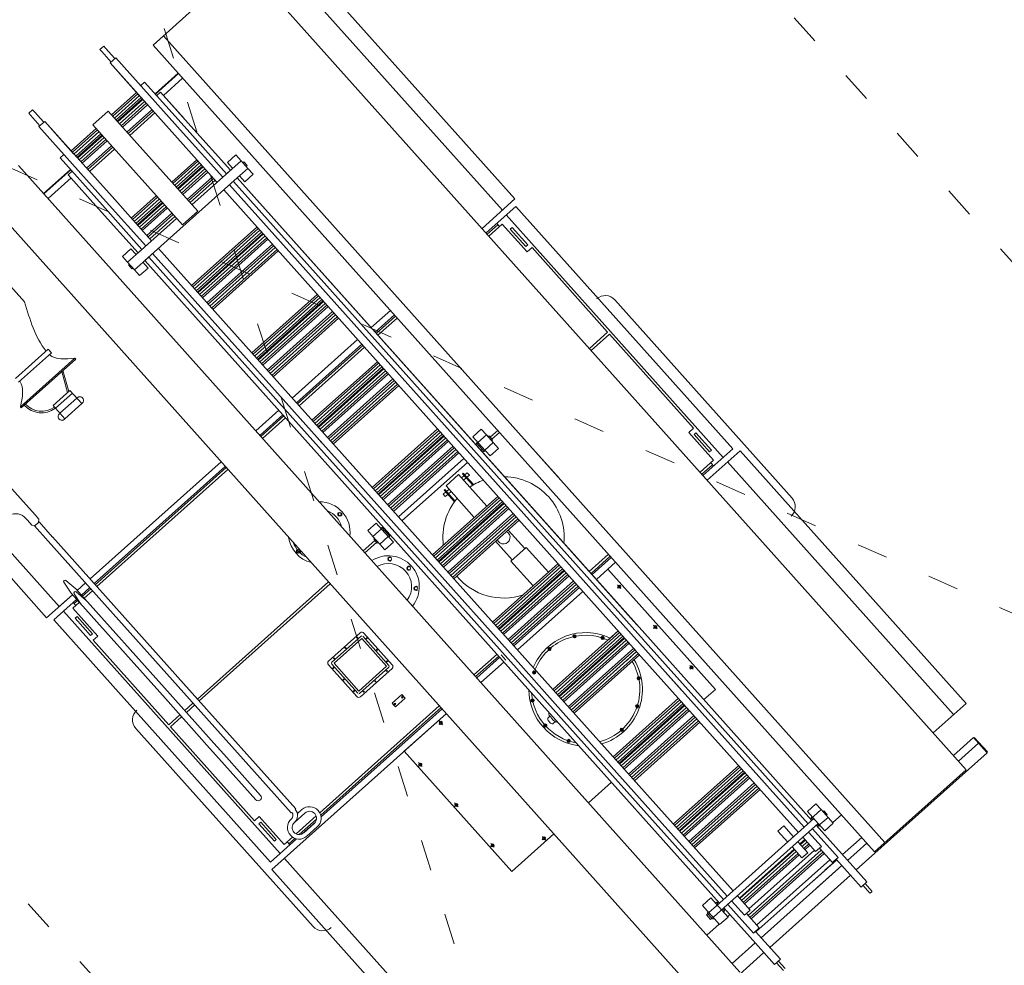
# Model space of a CAD drawing. Header units: centimetres. Extents: x 843425950 to 843478602, y 588811213 to 588851397.
# Tile 62 of 89: x 843443909 to 843444290, y 588832106 to 588832472. Entities that reach past the tile are written whole.
import ezdxf

# ---------------------------------------------------------------- set-up
doc = ezdxf.new("R2010")
doc.units = ezdxf.units.CM
doc.header["$MEASUREMENT"] = 0
doc.linetypes.add('ACAD_ISO03W100', pattern=[30, 12, -18])
doc.layers.get('0').update_dxf_attribs({"lineweight": 5})
doc.layers.add('0-LINIA CIENKA', color=8, linetype='Continuous', lineweight=9)
doc.layers.add('wymiarowanie', color=123, linetype='Continuous', lineweight=5)
doc.layers.add('meble', color=7, linetype='Continuous', lineweight=5, true_color=0x8a8a8a)
picture_1 = doc.add_image_def('image1.jpg', size_in_pixel=(6614, 4677))

# ---------------------------------------------------------------- blocks, each defined once
blk = doc.blocks.new('fire truck_top_cad-block.com')
at = {"color": 0}
for p, q in [((4951.5, 1244.9), (5981.3, 1244.9)), ((3195.1, 1216.9), (4402, 1216.9)), ((4402, 1216.9), (4402, 1082.8)), ((4426, 1200.9), (5685.9, 1200.9)), ((4426, 1200.9), (4426, 1082.8)), ((5685.9, 1200.9), (5685.9, 1066.4)), ((5710.9, 1216.9), (5710.9, 310)), ((5710.9, 1216.9), (7023.7, 1216.9)), ((3195.1, 1151.9), (4402, 1151.9)), ((4402, 1151.9), (4402, 1082.8)), ((5685.9, 1150.9), (4426, 1150.9)), ((5710.9, 1151.9), (7023.7, 1151.9)), ((7221.2, 10.3), (7221.2, 1149.9)), ((4442, 1115.9), (4587, 1115.9)), ((4442, 1115.9), (4442, 1082.8)), ((4587, 1115.9), (4587, 1140.9)), ((4587, 1140.9), (4587, 1115.9)), ((5026.2, 1140.9), (4587, 1140.9)), ((5026.2, 1082.8), (5026.2, 1140.9)), ((5524.9, 1140.9), (5036.2, 1140.9)), ((5036.2, 1140.9), (5036.2, 1082.8)), ((5524.9, 1115.9), (5524.9, 1140.9)), ((5524.9, 1115.9), (5669.9, 1115.9)), ((5669.9, 1115.9), (5669.9, 1073.5)), ((4344, 1075.5), (4394.2, 1082.8)), ((4942.1, 1082.8), (4394.2, 1082.8)), ((4403.3, 1075.5), (4453.6, 1082.8)), ((4442, 1100.9), (4426, 1100.9)), ((4432, 1100.9), (4432, 1082.8)), ((5198.8, 1082.8), (4942.1, 1082.8)), ((5253.6, 1082.8), (5198.8, 1082.8)), ((5467.5, 1082.8), (5253.6, 1082.8)), ((5669.9, 1100.9), (5685.9, 1100.9)), ((5679.9, 1100.9), (5679.9, 1069.9)), ((4344.1, 1064.8), (4394.2, 1057.7)), ((4942.1, 1057.7), (4394.2, 1057.7)), ((4402, 1057.7), (4402, 1014.5)), ((4402, 1057.7), (4402, 1014.5)), ((4403.4, 1064.8), (4453.6, 1057.7)), ((4426, 1057.7), (4426, 1014.5)), ((4432, 1057.7), (4432, 1014.5)), ((4442, 1057.7), (4442, 1014.5)), ((5195.6, 1057.7), (4942.1, 1057.7)), ((5026.2, 1014.5), (5026.2, 1057.7)), ((5036.2, 1057.7), (5036.2, 1014.5)), ((5253.5, 1057.7), (5195.6, 1057.7)), ((5467.5, 1057.7), (5253.5, 1057.7)), ((5669.9, 1054.7), (5669.9, 950.6)), ((5679.9, 1047.8), (5679.9, 957.5)), ((5685.9, 1036.9), (5685.9, 968.4)), ((4096.7, 1020.6), (4070.5, 1020.6)), ((4105.7, 1011.6), (4096.7, 1020.6)), ((4096.7, 1020.6), (4105.7, 1011.6)), ((4105.7, 993.6), (4096.7, 984.6)), ((4105.7, 1014.6), (4183.9, 1014.6)), ((4105.7, 1011.7), (4105.7, 1014.6)), ((4105.7, 993.7), (4105.7, 1011.7)), ((4105.7, 993.9), (4105.7, 991.2)), ((4183.9, 1014.5), (4940.9, 1014.5)), ((4940.9, 1014.5), (5596.9, 1014.5)), ((5596.9, 1011.6), (5596.9, 1014.5)), ((5596.9, 993.6), (5596.9, 991.1)), ((5614.9, 975.6), (5614.9, 998.5)), ((5632.9, 975.6), (5632.9, 1029.6)), ((5632.9, 975.6), (5632.9, 1010.7)), ((5686.9, 1029.6), (5686.9, 975.6)), ((5704.9, 1029.6), (5704.9, 975.6)), ((4075.4, 984.6), (3905.1, 984.6)), ((4096.7, 984.6), (4075.4, 984.6)), ((4105.7, 991.2), (4183.9, 991.2)), ((4183.4, 991.1), (4944.6, 991.1)), ((4402, 991.1), (4402, 310)), ((4402, 991.1), (4402, 310)), ((4426, 991.1), (4426, 310)), ((4432, 991.1), (4432, 310)), ((4442, 991.1), (4442, 310)), ((4944.6, 991.1), (5596.9, 991.1)), ((5026.2, 310), (5026.2, 991.1)), ((5036.2, 991.1), (5036.2, 310)), ((5669.9, 931.8), (5669.9, 310)), ((5679.9, 935.3), (5679.9, 310)), ((5685.9, 938.9), (5685.9, 310)), ((3725.3, 747.9), (3729.8, 747.9)), ((3725.3, 464.5), (3725.3, 747.9)), ((3729.8, 464.5), (3729.8, 747.9)), ((3630.8, 518.5), (3630.8, 689.4)), ((3648.8, 689.4), (3648.8, 518.5)), ((3805.8, 650.2), (3805.8, 562.2)), ((3805.8, 650.2), (3874.3, 650.2)), ((3819.5, 650.2), (3819.5, 562.2)), ((3845.8, 650.2), (3845.8, 562.2)), ((3874.3, 650.2), (3874.3, 562.2)), ((3805.8, 574.5), (3729.8, 537.2)), ((3805.8, 568.9), (3729.8, 531.5)), ((3805.8, 562.2), (3874.3, 562.2)), ((3648.8, 518.5), (3630.8, 518.5)), ((5266.9, 356.5), (5266.9, 508.4)), ((5271.9, 513.4), (5423.8, 513.4)), ((5275.9, 504.4), (5419.8, 504.4)), ((5275.9, 360.5), (5275.9, 504.4)), ((5290.4, 518.9), (5284.3, 518.9)), ((5287.4, 515.9), (5287.4, 522)), ((5350.4, 518.9), (5344.3, 518.9)), ((5347.3, 515.9), (5347.3, 522)), ((5410.4, 518.9), (5404.3, 518.9)), ((5407.3, 515.9), (5407.3, 522)), ((5419.8, 504.4), (5419.8, 360.5)), ((5428.8, 508.4), (5428.8, 356.5)), ((5710.9, 310), (5710.9, 529.5)), ((5710.9, 529.5), (5710.9, 529.5)), ((5710.9, 310), (5710.9, 529.5)), ((5710.9, 529.5), (6335.8, 529.4)), ((5780.8, 517), (5801, 517)), ((5791.2, 509.9), (5791.2, 526.4)), ((5990.4, 517), (6010.6, 517)), ((6000.9, 509.9), (6000.9, 526.4)), ((6200.4, 517), (6220.6, 517)), ((6210.8, 509.9), (6210.8, 526.4)), ((6335.8, 310), (6335.8, 529.4)), ((3432.9, 464.5), (3320.4, 464.5)), ((3725.3, 464.5), (3729.8, 464.5)), ((5264.4, 491.9), (5258.3, 491.9)), ((5261.4, 495), (5261.4, 488.9)), ((5431.3, 491.9), (5437.3, 491.9)), ((5434.3, 495), (5434.3, 488.9)), ((5264.4, 432), (5258.3, 432)), ((5261.4, 435), (5261.4, 428.9)), ((5431.3, 432), (5437.3, 432)), ((5434.3, 435), (5434.3, 428.9)), ((5560.3, 439.6), (5540.3, 439.6)), ((5540.3, 389.6), (5540.3, 439.6)), ((5560.3, 439.6), (5545.3, 439.6)), ((5554.3, 433.6), (5546.3, 433.6)), ((5550.3, 429.6), (5550.3, 437.6)), ((5560.3, 389.6), (5560.3, 439.6)), ((5560.3, 389.6), (5560.3, 439.6)), ((5540.3, 389.6), (5560.3, 389.6)), ((5545.3, 389.6), (5560.3, 389.6)), ((5554.3, 395.6), (5546.3, 395.6)), ((5550.3, 391.6), (5550.3, 399.6)), ((5264.4, 372), (5258.3, 372)), ((5261.4, 375), (5261.4, 368.9)), ((5423.8, 351.5), (5271.9, 351.5)), ((5419.8, 360.5), (5275.9, 360.5)), ((5290.4, 346), (5284.3, 346)), ((5287.4, 349), (5287.4, 342.9)), ((5350.4, 346), (5344.3, 346)), ((5347.3, 349), (5347.3, 342.9)), ((5410.4, 346), (5404.3, 346)), ((5407.3, 349), (5407.3, 342.9)), ((5431.3, 372), (5437.3, 372)), ((5434.3, 375), (5434.3, 368.9)), ((5712.9, 349.9), (5733.2, 349.9)), ((5723.4, 342.8), (5723.4, 359.3)), ((6333.8, 349.9), (6313.6, 349.9)), ((6323.3, 342.8), (6323.3, 359.3)), ((7215.7, 310), (3022.9, 310)), ((7215.7, 130), (3022.9, 130)), ((3169.1, 130), (3169.1, -9.7)), ((3171.1, 130), (3171.1, -9.7)), ((3195.1, 130), (3195.1, 10.3)), ((4402, 130), (4402, 10.3)), ((4402, 130), (4402, 10.3)), ((4426, 130), (4426, 10.3)), ((4432, 130), (4432, 10.3)), ((4442, 130), (4442, 10.3)), ((5026.2, 69.5), (5026.2, 130)), ((5036.2, 130), (5036.2, 69.5)), ((5669.9, 130), (5669.9, 10)), ((5679.9, 130), (5679.9, 10.3)), ((5685.9, 130), (5685.9, 10.3)), ((5710.9, 10.3), (5710.9, 130)), ((5710.9, 130), (5710.9, 10.3)), ((5710.9, 10.3), (5710.9, 130)), ((6335.8, 10.3), (6335.8, 130)), ((7023.7, 130), (7023.7, 66)), ((7023.7, 130), (7023.7, 66)), ((7171.2, 10.3), (7171.2, 130)), ((6964.3, 78.8), (6988.3, 78.8)), ((6964.3, 71.8), (6964.3, 78.8)), ((6988.3, 78.8), (6988.3, 71.8)), ((3554.3, 64.5), (3554.3, 20.5)), ((3584.3, 64.5), (3554.3, 64.5)), ((3584.3, 64.5), (3584.3, -9.7)), ((3624.2, 64.5), (3584.3, 64.5)), ((3614.2, 69.5), (3594.3, 69.5)), ((3594.3, 64.5), (3594.3, 69.5)), ((3614.2, 64.5), (3614.2, 69.5)), ((3624.2, 64.5), (3624.2, -9.7)), ((3654.2, 64.5), (3624.2, 64.5)), ((3654.2, 64.5), (3654.2, 20.5)), ((4979.8, 64.5), (4979.8, 20.5)), ((5009.8, 64.5), (4979.8, 64.5)), ((5049.8, 64.5), (5009.8, 64.5)), ((5009.8, 20.5), (5009.8, 64.5)), ((5039.8, 69.5), (5019.8, 69.5)), ((5019.8, 64.5), (5019.8, 69.5)), ((5039.8, 64.5), (5039.8, 69.5)), ((5049.8, 20.5), (5049.8, 64.5)), ((5079.8, 64.5), (5049.8, 64.5)), ((5079.8, 64.5), (5079.8, 20.5)), ((5995.9, 58.2), (6000.9, 61.1)), ((5995.9, 55.3), (5995.9, 58.2)), ((5995.9, 55.3), (5995.9, 52.4)), ((5995.9, 52.4), (6000.9, 49.5)), ((6000.9, 49.4), (6000.9, 61.2)), ((6000.9, 61.1), (6005.9, 58.2)), ((6000.9, 46.9), (6000.9, 58.7)), ((6000.9, 49.5), (6005.9, 52.4)), ((6005.9, 58.2), (6005.9, 55.3)), ((6005.9, 52.4), (6005.9, 55.3)), ((6926.4, 66), (6926.4, 22)), ((6956.3, 66), (6926.4, 66)), ((6956.3, 66), (6996.3, 66)), ((6959.8, 66), (6959.8, 70.3)), ((6976.3, 71.8), (6961.3, 71.8)), ((6991.3, 66), (6961.3, 66)), ((6963.8, 26), (6963.8, 66)), ((6991.3, 71.8), (6976.3, 71.8)), ((6988.8, 26), (6988.8, 66)), ((6992.8, 66), (6992.8, 70.3)), ((7026.3, 66), (6996.3, 66)), ((7026.3, 66), (7026.3, 22)), ((3178.4, 10.3), (3178.4, -9.7)), ((3354.8, 10.3), (3178.4, 10.3)), ((3584.3, 10.3), (3354.8, 10.3)), ((3554.3, 20.5), (3584.3, 20.5)), ((3584.3, 10.3), (3584.3, -189.7)), ((3654.2, 20.5), (3624.2, 20.5)), ((3624.2, 10.3), (3624.2, -469.6)), ((5997.2, 10.3), (3624.2, 10.3)), ((4979.8, 20.5), (5029.8, 20.5)), ((5007.3, 20.5), (5007.3, 15.5)), ((5052.3, 15.5), (5007.3, 15.5)), ((5009.8, 15.5), (5009.8, 10.3)), ((5079.8, 20.5), (5029.8, 20.5)), ((5039.8, 15.5), (5039.8, 10.3)), ((5049.8, 15.5), (5049.8, 10.3)), ((5052.3, 20.5), (5052.3, 15.5)), ((5710.9, 0), (5710.9, 0)), ((5890.1, 27.2), (5893, 32.2)), ((5891.5, 24.7), (5890.1, 27.2)), ((5891.5, 24.7), (5893, 22.2)), ((5898.8, 22.1), (5892.9, 32.3)), ((5893, 32.2), (5898.8, 32.2)), ((5893, 22.2), (5898.8, 22.2)), ((5898.8, 32.2), (5900.2, 29.7)), ((5898.8, 22.2), (5901.6, 27.2)), ((5901.6, 27.2), (5900.2, 29.7)), ((5985.9, 16.1), (5985.9, 25.6)), ((6007.9, 33.6), (5993.9, 33.6)), ((6963.8, 10.3), (5997.2, 10.3)), ((6015.9, 16.1), (6015.9, 25.6)), ((6101.5, 29.7), (6100.1, 27.2)), ((6100.1, 27.2), (6103, 22.2)), ((6101.5, 29.7), (6103, 32.2)), ((6102.9, 22.1), (6108.8, 32.3)), ((6103, 32.2), (6108.7, 32.2)), ((6103, 22.2), (6108.7, 22.2)), ((6108.7, 32.2), (6111.6, 27.2)), ((6108.7, 22.2), (6110.2, 24.7)), ((6111.6, 27.2), (6110.2, 24.7)), ((6926.4, 22), (6988.8, 22)), ((6953.8, 22), (6953.8, 17)), ((6963.8, 17), (6953.8, 17)), ((6956.3, 17), (6956.3, 10.3)), ((6963.8, 26), (6963.8, -480)), ((6988.8, 26), (6988.8, -480)), ((7026.3, 22), (6988.8, 22)), ((6998.8, 17), (6988.8, 17)), ((7141.2, 10.3), (6988.8, 10.3)), ((6996.3, 17), (6996.3, 10.3)), ((6998.8, 22), (6998.8, 17)), ((7023.7, 22), (7023.7, 10.3)), ((7141.2, 10), (7141.2, 10.3)), ((7283.3, 10.3), (7141.2, 10.3)), ((7283.3, -19.7), (7283.3, 10.3)), ((2898.6, -34.7), (2898.6, -54.7)), ((2909.2, -34.7), (2898.6, -34.7)), ((2963.5, -34.7), (2909.2, -34.7)), ((2963.5, -29.7), (2963.5, -59.7)), ((3191.4, -29.7), (2963.5, -29.7)), ((3354.8, -29.7), (2963.5, -29.7)), ((3108.4, -9.7), (3108.4, -29.7)), ((3354.8, -9.7), (3108.4, -9.7)), ((3584.3, -9.7), (3354.8, -9.7)), ((3584.3, -29.7), (3354.8, -29.7)), ((6006.4, -9.7), (3624.2, -9.7)), ((5685.9, -29.7), (3624.2, -29.7)), ((4606.5, -29.7), (4580.6, -29.7)), ((5710.9, 0), (5682.3, 0)), ((6010.6, -29.7), (5685.9, -29.7)), ((6963.8, -9.7), (6004.9, -9.7)), ((6963.8, -29.7), (6010.6, -29.7)), ((7138.3, -9.7), (6988.8, -9.7)), ((7063.3, -29.7), (6988.8, -29.7)), ((7063.3, -29.7), (7063.3, -59.7)), ((7138.3, -9.7), (7138.3, -29.7)), ((7138.3, -9.7), (7138.3, -39.7)), ((7138.3, -19.7), (7283.3, -19.7)), ((7141.2, -439.6), (7141.2, -19.7)), ((7171.2, -439.6), (7171.2, -19.7)), ((7221.2, -19.7), (7221.2, -439.6)), ((7323, 0), (7283.3, 0)), ((7323, -10), (7283.3, -10)), ((2909.2, -54.7), (2898.6, -54.7)), ((2909.2, -54.7), (2963.5, -54.7)), ((3131.4, -59.7), (2963.5, -59.7)), ((3354.8, -59.7), (2963.5, -59.7)), ((3116.7, -59.7), (3116.7, -189.7)), ((3124.1, -59.7), (3124.1, -189.7)), ((3133.7, -189.7), (3133.7, -59.7)), ((3143.7, -59.7), (3143.7, -189.7)), ((3150.7, -59.7), (3150.7, -189.7)), ((3154.1, -59.7), (3154.1, -189.7)), ((3163.7, -189.7), (3163.7, -59.7)), ((3173.7, -59.7), (3173.7, -189.7)), ((3180.7, -59.7), (3180.7, -189.7)), ((3206.7, -59.7), (3206.7, -189.7)), ((3214.1, -59.7), (3214.1, -189.7)), ((3223.8, -59.7), (3223.8, -189.7)), ((3584.3, -59.7), (3354.8, -59.7)), ((3466.7, -59.7), (3466.7, -189.7)), ((3474.1, -59.7), (3474.1, -189.7)), ((3483.7, -189.7), (3483.7, -59.7)), ((3493.7, -59.7), (3493.7, -189.7)), ((3500.7, -59.7), (3500.7, -189.7)), ((3504.1, -59.7), (3504.1, -189.7)), ((3513.7, -189.7), (3513.7, -59.7)), ((3523.7, -59.7), (3523.7, -189.7)), ((3530.7, -59.7), (3530.7, -189.7)), ((3556.7, -59.7), (3556.7, -189.7)), ((3564.1, -59.7), (3564.1, -189.7)), ((3573.7, -59.7), (3573.7, -189.7)), ((6017.2, -59.7), (3624.2, -59.7)), ((3816.6, -59.7), (3816.6, -399.6)), ((3824, -59.7), (3824, -399.6)), ((3833.6, -399.6), (3833.6, -59.7)), ((3843.6, -59.7), (3843.6, -399.6)), ((3850.6, -59.7), (3850.6, -399.6)), ((3854, -59.7), (3854, -399.6)), ((3863.6, -399.6), (3863.6, -59.7)), ((3873.6, -59.7), (3873.6, -399.6)), ((3880.6, -59.7), (3880.6, -399.6)), ((3906.6, -59.7), (3906.6, -399.6)), ((3914, -59.7), (3914, -399.6)), ((3923.7, -59.7), (3923.7, -399.6)), ((3933.6, -59.7), (3933.6, -399.6)), ((3940.6, -59.7), (3940.6, -399.6)), ((4166.6, -59.7), (4166.6, -399.6)), ((4174, -59.7), (4174, -399.6)), ((4183.6, -399.6), (4183.6, -59.7)), ((4193.6, -59.7), (4193.6, -399.6)), ((4200.6, -59.7), (4200.6, -399.6)), ((4204, -59.7), (4204, -399.6)), ((4213.6, -399.6), (4213.6, -59.7)), ((4223.6, -59.7), (4223.6, -399.6)), ((4230.6, -59.7), (4230.6, -399.6)), ((4256.6, -59.7), (4256.6, -399.6)), ((4264, -59.7), (4264, -399.6)), ((4273.6, -59.7), (4273.6, -399.6)), ((4283.6, -59.7), (4283.6, -399.6)), ((4290.6, -59.7), (4290.6, -399.6)), ((4402, -399.6), (4402, -59.7)), ((4402, -59.7), (4402, -124.8)), ((4426, -399.6), (4426, -59.7)), ((4432, -59.7), (4432, -399.6)), ((4442, -59.7), (4442, -399.6)), ((4516.6, -59.7), (4516.6, -399.6)), ((4524, -59.7), (4524, -399.6)), ((4533.6, -399.6), (4533.6, -59.7)), ((4543.5, -59.7), (4543.5, -399.6)), ((4550.6, -59.7), (4550.6, -399.6)), ((4554, -59.7), (4554, -399.6)), ((4563.6, -399.6), (4563.6, -59.7)), ((4573.5, -59.7), (4573.5, -399.6)), ((4580.6, -59.7), (4580.6, -399.6)), ((4606.5, -59.7), (4606.5, -399.6)), ((4614, -59.7), (4614, -399.6)), ((4623.6, -59.7), (4623.6, -399.6)), ((4633.5, -59.7), (4633.5, -399.6)), ((4640.5, -59.7), (4640.5, -399.6)), ((4866.5, -59.7), (4866.5, -399.6)), ((4873.9, -59.7), (4873.9, -399.6)), ((4883.5, -399.6), (4883.5, -59.7)), ((4893.5, -59.7), (4893.5, -399.6)), ((4900.5, -59.7), (4900.5, -399.6)), ((4903.9, -59.7), (4903.9, -399.6)), ((4913.5, -399.6), (4913.5, -59.7)), ((4923.5, -59.7), (4923.5, -399.6)), ((4930.5, -59.7), (4930.5, -399.6)), ((4956.5, -59.7), (4956.5, -399.6)), ((4963.9, -59.7), (4963.9, -399.6)), ((4973.6, -59.7), (4973.6, -399.6)), ((4983.5, -59.7), (4983.5, -399.6)), ((4990.5, -59.7), (4990.5, -399.6)), ((5019.8, -59.7), (5019.8, -399.6)), ((5039.8, -59.7), (5039.8, -399.6)), ((5216.5, -59.7), (5216.5, -399.6)), ((5223.9, -59.7), (5223.9, -399.6)), ((5233.5, -399.6), (5233.5, -59.7)), ((5243.5, -59.7), (5243.5, -399.6)), ((5250.5, -59.7), (5250.5, -399.6)), ((5253.9, -59.7), (5253.9, -399.6)), ((5263.5, -399.6), (5263.5, -59.7)), ((5273.5, -59.7), (5273.5, -399.6)), ((5280.5, -59.7), (5280.5, -399.6)), ((5306.5, -59.7), (5306.5, -399.6)), ((5313.9, -59.7), (5313.9, -399.6)), ((5323.5, -59.7), (5323.5, -399.6)), ((5333.5, -59.7), (5333.5, -399.6)), ((5340.5, -59.7), (5340.5, -399.6)), ((5566.4, -59.7), (5566.4, -270)), ((5573.8, -59.7), (5573.8, -399.6)), ((5583.4, -399.6), (5583.4, -59.7)), ((5593.4, -59.7), (5593.4, -399.6)), ((5600.4, -59.7), (5600.4, -399.6)), ((5603.8, -59.7), (5603.8, -399.6)), ((5613.4, -399.6), (5613.4, -59.7)), ((5623.4, -59.7), (5623.4, -399.6)), ((5630.4, -59.7), (5630.4, -399.6)), ((5656.4, -59.7), (5656.4, -399.6)), ((5663.8, -59.7), (5663.8, -399.6)), ((5673.5, -59.7), (5673.5, -399.6)), ((5683.4, -59.7), (5683.4, -399.6)), ((5690.4, -59.7), (5690.4, -399.6)), ((5710.9, -399.6), (5710.9, -59.7)), ((5710.9, -59.7), (5710.9, -399.6)), ((5710.9, -399.6), (5710.9, -59.7)), ((5824.1, -52.6), (5813.9, -46.7)), ((5814, -46.8), (5819, -43.9)), ((5814, -52.6), (5814, -46.8)), ((5816.5, -54), (5814, -52.6)), ((5816.5, -54), (5819, -55.5)), ((5819, -43.9), (5821.5, -45.4)), ((5819, -55.5), (5824, -52.6)), ((5824, -46.8), (5821.5, -45.4)), ((5824, -52.6), (5824, -46.8)), ((5916.4, -59.7), (5916.4, -100.3)), ((5916.4, -59.7), (5916.4, -399.6)), ((5923.8, -59.7), (5923.8, -399.6)), ((5933.4, -399.6), (5933.4, -59.7)), ((5943.4, -59.7), (5943.4, -399.6)), ((5950.4, -59.7), (5950.4, -399.6)), ((5953.8, -59.7), (5953.8, -399.6)), ((5963.4, -399.6), (5963.4, -59.7)), ((5973.4, -59.7), (5973.4, -399.6)), ((5980.4, -59.7), (5980.4, -399.6)), ((6006.4, -59.7), (6006.4, -399.6)), ((6013.8, -59.7), (6013.8, -399.6)), ((6963.8, -59.7), (6017.2, -59.7)), ((6023.5, -59.7), (6023.5, -101)), ((6023.5, -59.7), (6023.5, -399.6)), ((6033.4, -59.7), (6033.4, -399.6)), ((6033.4, -59.7), (6033.4, -399.6)), ((6040.4, -59.7), (6040.4, -399.6)), ((6040.4, -59.7), (6040.4, -399.6)), ((6266.4, -59.7), (6266.4, -399.6)), ((6273.8, -59.7), (6273.8, -399.6)), ((6283.4, -399.6), (6283.4, -59.7)), ((6293.4, -59.7), (6293.4, -399.6)), ((6300.4, -59.7), (6300.4, -399.6)), ((6303.8, -59.7), (6303.8, -399.6)), ((6313.4, -399.6), (6313.4, -59.7)), ((6323.4, -59.7), (6323.4, -399.6)), ((6330.4, -59.7), (6330.4, -399.6)), ((6356.4, -59.7), (6356.4, -399.6)), ((6363.8, -59.7), (6363.8, -399.6)), ((6373.4, -59.7), (6373.4, -399.6)), ((6383.3, -59.7), (6383.3, -399.6)), ((6390.4, -59.7), (6390.4, -399.6)), ((6616.3, -59.7), (6616.3, -399.6)), ((6623.7, -59.7), (6623.7, -399.6)), ((6633.3, -399.6), (6633.3, -59.7)), ((6643.3, -59.7), (6643.3, -399.6)), ((6650.3, -59.7), (6650.3, -399.6)), ((6653.7, -59.7), (6653.7, -399.6)), ((6663.3, -399.6), (6663.3, -59.7)), ((6673.3, -59.7), (6673.3, -399.6)), ((6680.3, -59.7), (6680.3, -399.6)), ((6706.3, -59.7), (6706.3, -399.6)), ((6713.7, -59.7), (6713.7, -399.6)), ((6723.4, -59.7), (6723.4, -399.6)), ((6733.3, -59.7), (6733.3, -399.6)), ((6740.3, -59.7), (6740.3, -399.6)), ((7063.3, -59.7), (6988.8, -59.7)), ((7000.3, -59.7), (7000.3, -344)), ((7003.7, -59.7), (7003.7, -344)), ((7013.3, -344), (7013.3, -59.7)), ((7023.3, -59.7), (7023.3, -344)), ((7030.3, -59.7), (7030.3, -344)), ((7056.3, -59.7), (7056.3, -399.6)), ((7138.3, -39.7), (7063.3, -39.7)), ((7073.3, -39.7), (7073.3, -419.6)), ((7083.3, -39.7), (7083.3, -419.6)), ((7090.3, -39.7), (7090.3, -419.6)), ((7123, -39.7), (7123, -419.6)), ((5785.1, -154.7), (5788, -149.7)), ((5788, -149.7), (5790.9, -149.7)), ((5790.9, -160.7), (5790.9, -148.7)), ((5793.8, -149.7), (5790.9, -149.7)), ((5796.7, -154.7), (5793.8, -149.7)), ((6208, -149.7), (6205.1, -154.7)), ((6210.8, -149.7), (6208, -149.7)), ((6210.8, -149.7), (6213.7, -149.7)), ((6213.7, -149.7), (6216.6, -154.7)), ((3618.2, -189.7), (3098.6, -189.7)), ((3098.6, -189.7), (3098.6, -269.6)), ((3618.2, -189.7), (3618.2, -269.6)), ((5797.3, -154.7), (5784.4, -154.7)), ((5796.8, -154.7), (5785, -154.7)), ((5788, -159.7), (5785.1, -154.7)), ((5799.3, -154.7), (5787.5, -154.7)), ((5790.9, -159.7), (5788, -159.7)), ((5790.9, -159.7), (5793.8, -159.7)), ((5793.8, -159.7), (5796.7, -154.7)), ((6202.4, -154.7), (6214.2, -154.7)), ((6204.9, -154.7), (6216.7, -154.7)), ((6205.1, -154.7), (6208, -159.7)), ((6208, -159.7), (6210.8, -159.7)), ((6213.7, -159.7), (6210.8, -159.7)), ((6216.6, -154.7), (6213.7, -159.7)), ((5120.3, -260), (5060, -260)), ((5060, -260), (5060, -264)), ((5119.5, -264), (5060, -264)), ((5069, -260), (5069, -264)), ((5069.5, -247.5), (5081.5, -247.5)), ((5069.5, -260), (5069.5, -247.5)), ((5069.5, -277.5), (5069.5, -264)), ((5081.5, -247.5), (5081.5, -260)), ((5081.5, -264), (5081.5, -277.5)), ((5824.1, -256.7), (5813.9, -262.6)), ((5814, -256.8), (5816.5, -255.3)), ((5814, -262.5), (5814, -256.8)), ((5819, -265.4), (5814, -262.5)), ((5819, -253.9), (5816.5, -255.3)), ((5824, -256.8), (5819, -253.9)), ((5821.5, -264), (5819, -265.4)), ((5821.5, -264), (5824, -262.5)), ((5824, -262.5), (5824, -256.8)), ((6177.6, -256.7), (6187.8, -262.6)), ((6182.7, -253.9), (6177.7, -256.8)), ((6177.7, -256.8), (6177.7, -262.5)), ((6177.7, -262.5), (6180.2, -264)), ((6182.7, -265.4), (6180.2, -264)), ((6185.2, -255.3), (6182.7, -253.9)), ((6187.7, -262.5), (6182.7, -265.4)), ((6185.2, -255.3), (6187.7, -256.8)), ((6187.7, -256.8), (6187.7, -262.5)), ((3618.2, -269.6), (3098.6, -269.6)), ((3116.7, -269.6), (3116.7, -399.6)), ((3124.1, -269.6), (3124.1, -399.6)), ((3133.7, -399.6), (3133.7, -269.6)), ((3143.7, -269.6), (3143.7, -399.6)), ((3150.7, -269.6), (3150.7, -399.6)), ((3154.1, -269.6), (3154.1, -399.6)), ((3163.7, -399.6), (3163.7, -269.6)), ((3173.7, -269.6), (3173.7, -399.6)), ((3180.7, -269.6), (3180.7, -399.6)), ((3206.7, -269.6), (3206.7, -399.6)), ((3214.1, -269.6), (3214.1, -399.6)), ((3223.8, -269.6), (3223.8, -399.6)), ((3466.7, -269.6), (3466.7, -399.6)), ((3474.1, -269.6), (3474.1, -399.6)), ((3483.7, -399.6), (3483.7, -269.6)), ((3493.7, -269.6), (3493.7, -399.6)), ((3500.7, -269.6), (3500.7, -399.6)), ((3504.1, -269.6), (3504.1, -399.6)), ((3513.7, -399.6), (3513.7, -269.6)), ((3523.7, -269.6), (3523.7, -399.6)), ((3530.7, -269.6), (3530.7, -399.6)), ((3556.7, -269.6), (3556.7, -399.6)), ((3564.1, -269.6), (3564.1, -399.6)), ((3573.7, -269.6), (3573.7, -399.6)), ((3584.3, -269.6), (3584.3, -525.4)), ((5052.5, -277.5), (5052.5, -342.5)), ((5216.5, -277.5), (5052.5, -277.5)), ((5437.4, -277.5), (5340.5, -277.5)), ((5437.4, -270), (5437.4, -350)), ((5566.4, -270), (5437.4, -270)), ((5566.4, -270), (5566.4, -399.6)), ((5052.5, -342.5), (5216.5, -342.5)), ((5069.5, -356), (5069.5, -342.5)), ((5081.5, -342.5), (5081.5, -356)), ((5437.4, -342.5), (5340.5, -342.5)), ((5890.1, -336.5), (5891.5, -334)), ((5893, -341.5), (5890.1, -336.5)), ((5893, -331.5), (5891.5, -334)), ((5898.8, -331.4), (5892.9, -341.6)), ((5898.8, -331.5), (5893, -331.5)), ((5898.8, -341.5), (5893, -341.5)), ((5901.6, -336.5), (5898.8, -331.5)), ((5900.2, -339), (5898.8, -341.5)), ((5900.2, -339), (5901.6, -336.5)), ((6103, -331.5), (6100.1, -336.5)), ((6100.1, -336.5), (6101.5, -339)), ((6103, -341.5), (6101.5, -339)), ((6102.9, -331.4), (6108.8, -341.6)), ((6108.7, -331.5), (6103, -331.5)), ((6108.7, -341.5), (6103, -341.5)), ((6110.2, -334), (6108.7, -331.5)), ((6111.6, -336.5), (6108.7, -341.5)), ((6110.2, -334), (6111.6, -336.5)), ((6323.3, -357.1), (6323.3, -340.6)), ((7141.2, -310), (7141.2, -439.6)), ((7171.2, -310), (7171.2, -439.6)), ((5119.5, -356), (5060, -356)), ((5060, -360), (5060, -356)), ((5120.3, -360), (5060, -360)), ((5069, -360), (5069, -356)), ((5069.5, -372.5), (5069.5, -360)), ((5081.5, -372.5), (5069.5, -372.5)), ((5081.5, -360), (5081.5, -372.5)), ((5566.4, -350), (5437.4, -350)), ((5630.4, -356), (5630.4, -350)), ((5630.4, -372.5), (5630.4, -360)), ((5916.4, -350.2), (5916.4, -399.6)), ((6023.5, -349.6), (6023.5, -399.6)), ((6906.5, -344), (6963.8, -344)), ((6906.5, -344), (6906.5, -374)), ((6906.5, -374), (6963.8, -374)), ((7046.2, -344), (6988.8, -344)), ((7046.2, -374), (6988.8, -374)), ((7000.3, -374), (7000.3, -399.6)), ((7003.7, -374), (7003.7, -399.6)), ((7013.3, -399.6), (7013.3, -374)), ((7023.3, -374), (7023.3, -399.6)), ((7030.3, -374), (7030.3, -399.6)), ((7046.2, -344), (7046.2, -374)), ((7141.2, -378.5), (7141.2, -439.6)), ((2898.6, -404.6), (2898.6, -424.6)), ((2909.2, -404.6), (2898.6, -404.6)), ((2963.5, -404.6), (2909.2, -404.6)), ((2963.5, -399.6), (3131.4, -399.6)), ((2963.5, -399.6), (2963.5, -429.6)), ((3354.8, -399.6), (2963.5, -399.6)), ((3584.3, -399.6), (3354.8, -399.6)), ((6023.5, -399.6), (3624.2, -399.6)), ((6963.8, -399.6), (6015.5, -399.6)), ((7063.3, -399.6), (6988.8, -399.6)), ((7063.3, -429.6), (7063.3, -399.6)), ((7063.3, -399.6), (7063.3, -429.6)), ((7063.3, -429.6), (7063.3, -399.6)), ((2909.2, -424.6), (2898.6, -424.6)), ((2909.2, -424.6), (2963.5, -424.6)), ((3354.8, -429.6), (2963.5, -429.6)), ((3108.4, -429.6), (3108.4, -449.6)), ((3354.8, -449.6), (3108.4, -449.6)), ((3169.1, -449.6), (3169.1, -569.6)), ((3171.1, -449.6), (3171.1, -569.6)), ((3178.4, -449.6), (3178.4, -469.6)), ((3584.3, -429.6), (3354.8, -429.6)), ((3584.3, -449.6), (3354.8, -449.6)), ((3584.3, -449.6), (3584.3, -469.6)), ((6008.3, -429.6), (3624.2, -429.6)), ((6006.4, -449.6), (3624.2, -449.6)), ((6963.8, -449.6), (6001.8, -449.6)), ((6963.8, -429.6), (6008.3, -429.6)), ((6250.8, -429.6), (6124.5, -429.6)), ((7063.3, -429.6), (6988.8, -429.6)), ((7138.3, -449.6), (6988.8, -449.6)), ((7138.3, -419.6), (7063.3, -419.6)), ((7138.3, -429.6), (7138.3, -419.6)), ((7138.3, -449.6), (7138.3, -429.6)), ((7138.3, -439.6), (7283.3, -439.6)), ((7283.3, -469.6), (7283.3, -439.6)), ((7283.3, -439.6), (7283.3, -469.6)), ((7323, -449.3), (7283.3, -449.3)), ((7323.8, -450.3), (7323.8, -459.9)), ((3178.4, -469.6), (3314.8, -469.6)), ((3354.8, -469.6), (3178.4, -469.6)), ((3195.1, -469.6), (3195.1, -569.6)), ((3354.8, -469.6), (3584.3, -469.6)), ((3584.3, -469.6), (3354.8, -469.6)), ((3554.3, -481.4), (3554.3, -525.4)), ((3584.3, -481.4), (3554.3, -481.4)), ((3624.2, -469.6), (3624.2, -525.4)), ((3624.2, -469.6), (5947, -469.6)), ((5992.8, -469.6), (3624.2, -469.6)), ((3654.2, -481.4), (3624.2, -481.4)), ((3654.2, -481.4), (3654.2, -525.4)), ((4402, -569.6), (4402, -469.6)), ((4426, -569.6), (4426, -469.6)), ((4432, -469.6), (4432, -569.6)), ((4442, -469.6), (4442, -569.6)), ((4979.8, -481.4), (4979.8, -525.4)), ((5029.8, -481.4), (4979.8, -481.4)), ((5007.3, -481.4), (5007.3, -476.4)), ((5052.3, -476.4), (5007.3, -476.4)), ((5009.8, -469.6), (5009.8, -476.4)), ((5009.8, -481.4), (5009.8, -525.4)), ((5019.8, -469.6), (5019.8, -476.4)), ((5079.8, -481.4), (5029.8, -481.4)), ((5039.8, -469.6), (5039.8, -476.4)), ((5049.8, -469.6), (5049.8, -476.4)), ((5049.8, -481.4), (5049.8, -525.4)), ((5052.3, -481.4), (5052.3, -476.4)), ((5079.8, -481.4), (5079.8, -525.4)), ((5669.9, -469.6), (5669.9, -569.6)), ((5679.9, -469.6), (5679.9, -569.6)), ((5685.9, -469.6), (5685.9, -569.6)), ((5710.9, -529.4), (5710.9, -469.6)), ((5710.9, -469.6), (5710.9, -569.6)), ((5710.9, -529.4), (5710.9, -469.6)), ((6963.8, -469.6), (5992.8, -469.6)), ((5992.8, -469.6), (6963.8, -469.6)), ((6335.8, -529.4), (6335.8, -469.6)), ((6926.4, -480), (6926.4, -524)), ((6988.8, -480), (6926.4, -480)), ((6953.8, -480), (6953.8, -475)), ((6963.8, -475), (6953.8, -475)), ((6956.3, -469.6), (6956.3, -475)), ((6956.3, -480), (6956.3, -484)), ((6956.3, -484), (6956.3, -524)), ((7283.3, -469.6), (6988.8, -469.6)), ((6988.8, -469.6), (7283.3, -469.6)), ((6998.8, -475), (6988.8, -475)), ((7026.3, -480), (6988.8, -480)), ((6996.3, -469.6), (6996.3, -475)), ((6996.3, -480), (6996.3, -484)), ((6996.3, -484), (6996.3, -524)), ((6998.8, -480), (6998.8, -475)), ((7026.3, -480), (7026.3, -524)), ((7141.2, -569.6), (7141.2, -469.6)), ((7141.2, -469.6), (7141.2, -569.6)), ((7171.2, -569.6), (7171.2, -469.6)), ((7171.2, -469.6), (7171.2, -569.6)), ((7221.2, -469.6), (7221.2, -1149.9)), ((7323, -459.9), (7283.3, -459.9)), ((3554.3, -525.4), (3584.3, -525.4)), ((3624.2, -525.4), (3584.3, -525.4)), ((3594.3, -525.4), (3594.3, -530.4)), ((3614.2, -530.4), (3594.3, -530.4)), ((3614.2, -525.4), (3614.2, -530.4)), ((3654.2, -525.4), (3624.2, -525.4)), ((4979.8, -525.4), (5009.8, -525.4)), ((5049.8, -525.4), (5009.8, -525.4)), ((5019.8, -525.4), (5019.8, -530.4)), ((5039.8, -530.4), (5019.8, -530.4)), ((5026.2, -530.4), (5026.2, -569.6)), ((5036.2, -530.4), (5036.2, -569.6)), ((5039.8, -525.4), (5039.8, -530.4)), ((5079.8, -525.4), (5049.8, -525.4)), ((5710.9, -529.4), (6335.8, -529.4)), ((5780.8, -516.9), (5801, -516.9)), ((5791.2, -524), (5791.2, -507.6)), ((5990.4, -516.9), (6010.6, -516.9)), ((6000.9, -524), (6000.9, -507.6)), ((6200.4, -516.9), (6220.6, -516.9)), ((6210.8, -524), (6210.8, -507.6)), ((6926.4, -524), (6956.3, -524)), ((6996.3, -524), (6956.3, -524)), ((6966.3, -524), (6966.3, -529)), ((6986.3, -529), (6966.3, -529)), ((6986.3, -524), (6986.3, -529)), ((7026.3, -524), (6996.3, -524)), ((7023.7, -524), (7023.7, -569.6)), ((3022.9, -1046.2), (3022.9, -569.6)), ((7215.7, -569.6), (3022.9, -569.6)), ((7215.7, -569.6), (7215.7, -1046.2)), ((7215.7, -623.6), (3022.9, -623.6)), ((5134.5, -623.6), (5323.7, -623.6)), ((7215.7, -1046.2), (3022.9, -1046.2)), ((4402, -1216.9), (4402, -1046.2)), ((4426, -1200.9), (4426, -1046.2)), ((4432, -1046.2), (4432, -1100.9)), ((4442, -1046.2), (4442, -1115.9)), ((5026.2, -1046.2), (5026.2, -1140.9)), ((5036.2, -1046.2), (5036.2, -1140.9)), ((5669.9, -1046.2), (5669.9, -1115.9)), ((5679.9, -1046.2), (5679.9, -1100.9)), ((5685.9, -1046.2), (5685.9, -1200.9)), ((5710.9, -1046.2), (5710.9, -1216.9)), ((7023.7, -1046.2), (7023.7, -1216.9)), ((7141.2, -1149.9), (7141.2, -1046.2)), ((7141.2, -1046.2), (7141.2, -1149.9)), ((7171.2, -1149.9), (7171.2, -1046.2)), ((7171.2, -1046.2), (7171.2, -1149.9)), ((4442, -1100.9), (4426, -1100.9)), ((5685.9, -1100.9), (5669.9, -1100.9)), ((4442, -1115.9), (4587, -1115.9)), ((4587, -1115.9), (4587, -1140.9)), ((5026.2, -1140.9), (4587, -1140.9)), ((5524.9, -1140.9), (5036.2, -1140.9)), ((5524.9, -1115.9), (5524.9, -1140.9)), ((5524.9, -1115.9), (5669.9, -1115.9)), ((3195.1, -1151.9), (4402, -1151.9)), ((5685.9, -1150.9), (4426, -1150.9)), ((7023.7, -1151.9), (5710.9, -1151.9)), ((7141.2, -1149.9), (7221.2, -1149.9)), ((7141.2, -1149.9), (7221.2, -1149.9)), ((7143.2, -1149.9), (7143.2, -1152.9)), ((7143.2, -1149.9), (7143.9, -1149.9)), ((7143.2, -1149.9), (7173.2, -1149.9)), ((7143.2, -1149.9), (7143.2, -1152.9)), ((7143.2, -1152.9), (7219.2, -1152.9)), ((7143.2, -1152.9), (7219.2, -1152.9)), ((7173.2, -1149.9), (7219.2, -1149.9)), ((7173.2, -1149.9), (7219.2, -1149.9)), ((7219.2, -1149.9), (7219.2, -1152.9)), ((7219.2, -1149.9), (7219.2, -1152.9)), ((3195.1, -1216.9), (4402, -1216.9)), ((4426, -1200.9), (5685.9, -1200.9)), ((5710.9, -1216.9), (7023.7, -1216.9)), ((4951.5, -1244.9), (5981.3, -1244.9))]:
    blk.add_line(p, q, dxfattribs=at)
for points in [[(4477, 1125.9), (4567, 1125.9), (4567, 1135.9), (4477, 1135.9)], [(5634.9, 1125.9), (5544.9, 1125.9), (5544.9, 1135.9), (5634.9, 1135.9)], [(4477, -1125.9), (4567, -1125.9), (4567, -1135.9), (4477, -1135.9)], [(5634.9, -1125.9), (5544.9, -1125.9), (5544.9, -1135.9), (5634.9, -1135.9)]]:
    blk.add_lwpolyline(points, close=True, dxfattribs=at)
blk.add_lwpolyline([(5430.3, 340, 0.414214), (5440.3, 350), (5440.3, 514.9, 0.414214), (5430.3, 524.9), (5265.4, 524.9, 0.414214), (5255.4, 514.9), (5255.4, 350, 0.414214), (5265.4, 340)], format="xyb", close=True, dxfattribs=at)
for centre, radius in [((5791.2, 517), 6), ((6000.9, 517), 6), ((6210.8, 517), 6), ((5550.3, 433.6), 2), ((5550.3, 395.6), 2), ((5723.4, 349.9), 6), ((6323.3, 349.9), 6), ((4860, 317.5), 6.2), ((4860, 102.5), 6.2), ((5118.9, 74), 6.2), ((5271, 74), 6.2), ((5194.9, 42.5), 6.2), ((6000.9, 55.3), 6.25), ((6000.9, 55.3), 3), ((5895.9, 27.2), 6.25), ((5895.9, 27.2), 3), ((6105.8, 27.2), 6.25), ((6105.8, 27.2), 3), ((5819, -49.7), 6.25), ((5819, -49.7), 3), ((5790.9, -154.7), 6.25), ((5790.9, -154.7), 3), ((6210.8, -154.7), 6.25), ((6210.8, -154.7), 3), ((5819, -259.7), 6.25), ((5819, -259.7), 3), ((6182.7, -259.7), 6.25), ((6182.7, -259.7), 3), ((5895.9, -336.5), 6.25), ((5895.9, -336.5), 3), ((6105.8, -336.5), 6.25), ((6105.8, -336.5), 3), ((5791.2, -516.9), 6), ((6000.9, -516.9), 6), ((6210.8, -516.9), 6)]:
    blk.add_circle(centre, radius, dxfattribs=at)
for centre, radius, start, end in [((4951.5, 1194.9), 50, 90, 180), ((5981.3, 1194.9), 50, 0, 90), ((4061.7, 1074.2), 54.4, 127.2104, 279.6357), ((4344.8, 1070.1), 5.4, 98.7246, 262.1583), ((4404.2, 1070.1), 5.4, 98.7246, 262.1583), ((5467.5, 1070.3), 12.6, 270, 90), ((5659.9, 1029.6), 45, 0, 180), ((5659.9, 1029.6), 27, 0, 180), ((5596.9, 1029.6), 18, 270, 0), ((5596.9, 1029.6), 36, 270, 0), ((5659.9, 975.6), 45, 180, 0), ((5659.9, 975.6), 27, 180, 0), ((3729.8, 642.2), 90, 5.1011, 90), ((3729.8, 642.2), 84, 5.465, 90), ((3860.6, 652.8), 14.4, 348.832, 190.6247), ((3860.1, 559.4), 14.4, 168.832, 11.168), ((5271.9, 508.4), 5, 90, 180), ((5423.8, 508.4), 5, 0, 90), ((5271.9, 356.5), 5, 180, 270), ((5423.8, 356.5), 5, 270, 0), ((4860, 210), 120, 56.4427, 123.5573), ((4860, 210), 107.5, 68.4711, 111.5289), ((4860, 317.5), 8, 270, 182.1324), ((4860, 210), 120, 221.8103, 318.1897), ((4860, 210), 90, 242.734, 297.266), ((5194.9, 150), 120, 189.5851, 350.4149), ((5194.9, 150), 90, 192.8275, 347.1725), ((4860, 102.5), 8, 270, 182.1324), ((5118.9, 74), 8, 357.8676, 270), ((5271, 74), 8, 357.8676, 270), ((5194.9, 42.5), 8, 357.8676, 270), ((6000.9, -154.7), 220, 48.5962, 131.4038), ((6000.9, -154.7), 210, 51.7933, 128.2067), ((6000.9, 55.3), 4.75, 167.8468, 227.8468), ((6000.9, 55.3), 4.75, 132.1532, 167.8468), ((6000.9, 55.3), 4.75, 47.8468, 132.1532), ((6000.9, 55.3), 4.75, 227.8468, 312.1532), ((6000.9, 55.3), 2.46, 90, 0), ((6000.9, 55.3), 4.75, 347.8468, 47.8468), ((6000.9, 55.3), 4.75, 312.1532, 347.8468), ((6961.3, 70.3), 1.5, 90, 180), ((6991.3, 70.3), 1.5, 0, 90), ((5895.9, 27.2), 4.75, 162.1532, 197.8468), ((5895.9, 27.2), 4.75, 77.8468, 162.1532), ((5895.9, 27.2), 4.75, 197.8468, 257.8468), ((5895.9, 27.2), 2.46, 120, 30), ((5895.9, 27.2), 4.75, 257.8468, 342.1532), ((5895.9, 27.2), 4.75, 17.8468, 77.8468), ((5895.9, 27.2), 4.75, 342.1532, 17.8468), ((6000.9, -19.4), 42.5, 110.6673, 135.6362), ((5993.9, 25.6), 8, 90, 180), ((6000.9, -19.4), 38.5, 50.521, 112.9303), ((6007.9, 25.6), 8, 0, 90), ((6105.8, 27.2), 4.75, 137.8468, 197.8468), ((6105.8, 27.2), 4.75, 197.8468, 282.1532), ((6105.8, 27.2), 4.75, 102.1532, 137.8468), ((6105.8, 27.2), 2.46, 60, 330), ((6105.8, 27.2), 4.75, 17.8468, 102.1532), ((6105.8, 27.2), 4.75, 282.1532, 317.8468), ((6105.8, 27.2), 4.75, 317.8468, 17.8468), ((5349.9, -310), 235, 22.8642, 92.3081), ((6000.9, -154.7), 220, 154.4127, 247.4228), ((6000.9, -154.7), 210, 153.0989, 246.2835), ((5819, -49.7), 4.75, 107.8468, 192.1532), ((5819, -49.7), 4.75, 192.1532, 227.8468), ((5819, -49.7), 4.75, 227.8468, 287.8468), ((5819, -49.7), 2.46, 150, 60), ((5819, -49.7), 4.75, 47.8468, 107.8468), ((5819, -49.7), 4.75, 287.8468, 12.1532), ((5819, -49.7), 4.75, 12.1532, 47.8468), ((6000.9, -154.7), 210, 280.8516, 26.9011), ((6000.9, -154.7), 220, 280.3528, 25.5873), ((5349.9, -310), 235, 124.6062, 172.0506), ((5790.9, -154.7), 4.75, 137.8468, 222.1532), ((5790.9, -154.7), 4.75, 77.8468, 137.8468), ((5790.9, -154.7), 2.46, 180, 90), ((5790.9, -154.7), 4.75, 42.1532, 77.8468), ((5790.9, -154.7), 4.75, 317.8468, 42.1532), ((6210.8, -154.7), 4.75, 137.8468, 222.1532), ((6210.8, -154.7), 4.75, 77.8468, 137.8468), ((6210.8, -154.7), 2.46, 0, 270), ((6210.8, -154.7), 4.75, 42.1532, 77.8468), ((6210.8, -154.7), 4.75, 317.8468, 42.1532), ((5790.9, -154.7), 4.75, 222.1532, 257.8468), ((5790.9, -154.7), 4.75, 257.8468, 317.8468), ((6210.8, -154.7), 4.75, 222.1532, 257.8468), ((6210.8, -154.7), 4.75, 257.8468, 317.8468), ((5819, -259.7), 4.75, 167.8468, 252.1532), ((5819, -259.7), 4.75, 107.8468, 167.8468), ((5819, -259.7), 2.46, 210, 120), ((5819, -259.7), 4.75, 72.1532, 107.8468), ((5819, -259.7), 4.75, 252.1532, 287.8468), ((5819, -259.7), 4.75, 347.8468, 72.1532), ((5819, -259.7), 4.75, 287.8468, 347.8468), ((6182.7, -259.7), 4.75, 107.8468, 192.1532), ((6182.7, -259.7), 4.75, 192.1532, 227.8468), ((6182.7, -259.7), 4.75, 227.8468, 287.8468), ((6182.7, -259.7), 2.46, 330, 240), ((6182.7, -259.7), 4.75, 47.8468, 107.8468), ((6182.7, -259.7), 4.75, 287.8468, 12.1532), ((6182.7, -259.7), 4.75, 12.1532, 47.8468), ((5349.9, -310), 25.5, 248.2136, 111.7864), ((5349.9, -310), 235, 187.9494, 202.4325), ((5895.9, -336.5), 4.75, 137.8468, 197.8468), ((5895.9, -336.5), 4.75, 197.8468, 282.1532), ((5895.9, -336.5), 4.75, 102.1532, 137.8468), ((5895.9, -336.5), 2.46, 240, 150), ((5895.9, -336.5), 4.75, 17.8468, 102.1532), ((5895.9, -336.5), 4.75, 282.1532, 317.8468), ((5895.9, -336.5), 4.75, 317.8468, 17.8468), ((6105.8, -336.5), 4.75, 162.1532, 197.8468), ((6105.8, -336.5), 4.75, 77.8468, 162.1532), ((6105.8, -336.5), 4.75, 197.8468, 257.8468), ((6105.8, -336.5), 2.46, 300, 210), ((6105.8, -336.5), 4.75, 257.8468, 342.1532), ((6105.8, -336.5), 4.75, 17.8468, 77.8468), ((6105.8, -336.5), 4.75, 342.1532, 17.8468), ((5349.9, -310), 235, 222.802, 317.198), ((4951.5, -1194.9), 50, 180, 270), ((5981.3, -1194.9), 50, 270, 0)]:
    blk.add_arc(centre, radius, start, end, dxfattribs=at)
for points in [[(3725.3, 747.9), (3703, 717.2), (3680.8, 686.5), (3648.8, 683)], [(3630.8, 529.4), (3561.6, 525.7), (3497.3, 495.1), (3432.9, 464.5)], [(3725.3, 464.5), (3703, 495.2), (3680.8, 525.9), (3648.8, 529.4)]]:
    blk.add_open_spline(points, degree=3, dxfattribs=at)
blk = doc.blocks.new('PZT BARSZCZEWO')
at = {"layer": '0-LINIA CIENKA', "lineweight": 5, "ltscale": 2, "transparency": 33554687}
h = blk.add_hatch(dxfattribs=at)
h.set_pattern_fill('ANSI37', color=256, scale=1000, angle=20)
h.set_pattern_definition([(65, (0, 0), (-113.28847338, 52.827282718), []), (155, (0, 0), (-52.827282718, -113.28847338), [])])
edge = h.paths.add_edge_path()
edge.add_line((843441756.964, 588833158.734), (843442575.483, 588832236.581))
edge.add_line((843442575.483, 588832236.581), (843444368.25, 588833842.554))
edge.add_line((843444368.25, 588833842.554), (843443655.985, 588834657.724))
edge.add_line((843443655.985, 588834657.724), (843443055.311, 588834184.096))
edge.add_line((843443055.311, 588834184.096), (843442940.519, 588834093.6))
edge.add_line((843442923.836, 588834078.471), (843441756.964, 588833158.734))
h.paths.add_polyline_path([(843444368.25, 588833842.554), (843445637.772, 588832389.712), (843445134.15, 588831938.971), (843444877.343, 588832225.935), (843444824.502, 588832178.741), (843444831.116, 588832169.63), (843444743.835, 588832091.779), (843443710.076, 588833247.957)])
at = {"layer": 'wymiarowanie', "lineweight": 5, "ltscale": 0.5, "transparency": 33554687}
h = blk.add_hatch(color=0, dxfattribs=at)
h.dxf.hatch_style = 1
h.paths.add_polyline_path([(843445832.354, 588829297.705), (843446610.066, 588829993.334), (843446430.86, 588830193.611), (843446847.635, 588830566.397), (843445745.582, 588831798.595), (843445697.88, 588831755.927), (843445714.58, 588831737.255), (843445345.114, 588831406.785), (843444987.058, 588831807.182), (843445127.926, 588831933.182), (843444878.481, 588832212.063), (843444824.785, 588832164.034), (843444824.785, 588832164.034), (843444737.612, 588832086.062), (843443901.036, 588833021.331), (843442993.177, 588832209.296), (843444256.884, 588830796.54), (843444387.411, 588830913.287)])
h.paths.add_polyline_path([(843445836.289, 588829368.308), (843446539.458, 588829997.261), (843446360.252, 588830197.538), (843446777.035, 588830570.332), (843445758.347, 588831709.32), (843445341.176, 588831336.18), (843444916.461, 588831811.119), (843445057.325, 588831937.115), (843444874.547, 588832141.461), (843444858.119, 588832126.767), (843444733.679, 588832015.461), (843443897.103, 588832950.73), (843443063.78, 588832205.363), (843444260.817, 588830867.14), (843444391.346, 588830983.889)], flags=16)
at = {"layer": 'meble', "linetype": 'ACAD_ISO03W100', "lineweight": 5}
blk.add_lwpolyline([(843443828.551, 588832897.506), (843444495.229, 588832152.16), (843444159.823, 588831852.155), (843443493.145, 588832597.5), (843443828.551, 588832897.506), (843444159.823, 588831852.155), (843443493.145, 588832597.5), (843444495.229, 588832152.16)], dxfattribs=at)
at = {"layer": 'meble', "linetype": 'ACAD_ISO03W100', "lineweight": 5, "xscale": -0.09999999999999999, "yscale": 0.09999999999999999, "zscale": 0.1, "rotation": 131.8112047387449}
blk.add_blockref('fire truck_top_cad-block.com', (843443716.22, 588832649.448), dxfattribs=at)
at = {"layer": 'wymiarowanie', "lineweight": 5, "ltscale": 0.5}
image = blk.add_image(picture_1, insert=(843431362.064, 588824232.532), size_in_units=(21007.289, 14855.018), rotation=0.1058354, dxfattribs=at)
image.dxf.flags = 7

msp = doc.modelspace()

# ---------------------------------------------------------------- block references
msp.add_blockref('PZT BARSZCZEWO', (0, 0))

doc.saveas('drawing.dxf')
